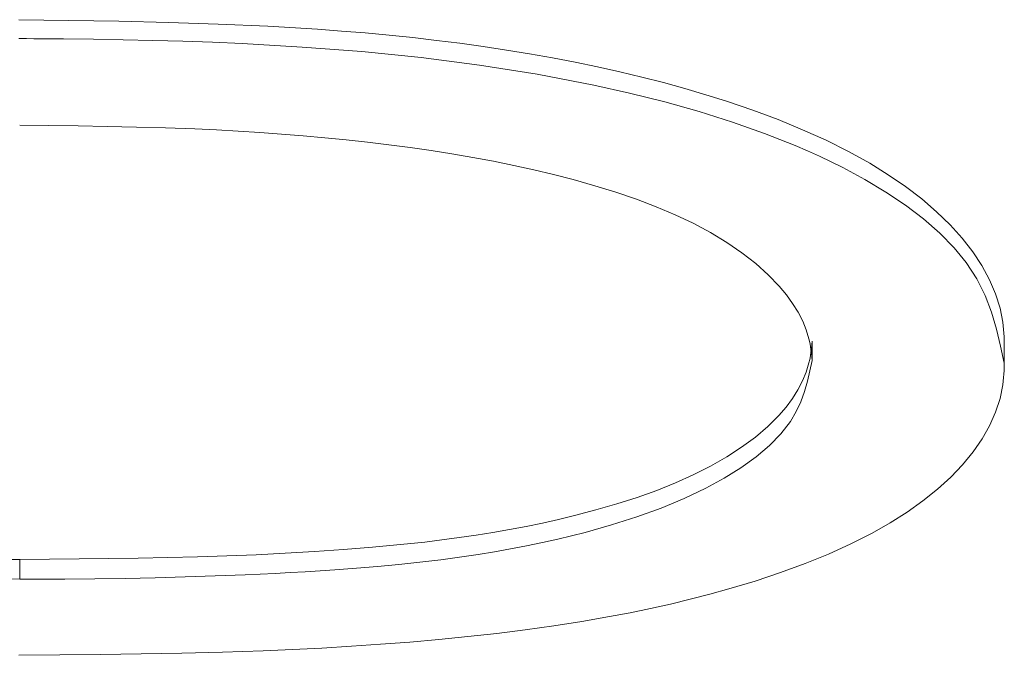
# Model space of a CAD drawing. Extents: x 193 to 943, y 26 to 526.
# Tile 84 of 256: x 362.9619 to 363.0175, y 91.083 to 91.119. Entities that reach past the tile are written whole.
import ezdxf

# ---------------------------------------------------------------- set-up
doc = ezdxf.new("R2010")
doc.units = 0
doc.layers.get('0').update_dxf_attribs({"lineweight": 25})
doc.layers.add('KG4_HLS_SYA', color=7, linetype='Continuous', lineweight=25)

# ---------------------------------------------------------------- blocks, each defined once
blk = doc.blocks.new('Spline-A069HWQ27N', base_point=(362.961823, 91.100624))
at = {"color": 0, "lineweight": -2}
for p, q in [((362.964654, 91.118913), (362.961834, 91.118954)), ((362.967473, 91.118864), (362.964654, 91.118913)), ((362.970289, 91.118798), (362.967473, 91.118864)), ((362.973099, 91.118706), (362.970289, 91.118798)), ((362.975903, 91.11858), (362.973099, 91.118706)), ((362.978699, 91.118412), (362.975903, 91.11858)), ((362.980051, 91.118313), (362.978699, 91.118412)), ((362.981399, 91.118201), (362.980051, 91.118313)), ((362.982743, 91.118076), (362.981399, 91.118201)), ((362.984082, 91.117938), (362.982743, 91.118076)), ((362.985416, 91.117785), (362.984082, 91.117938)), ((362.986743, 91.117618), (362.985416, 91.117785)), ((362.988065, 91.117435), (362.986743, 91.117618)), ((362.989378, 91.117237), (362.988065, 91.117435)), ((362.990682, 91.117023), (362.989378, 91.117237)), ((362.991976, 91.116793), (362.990682, 91.117023)), ((362.993257, 91.116547), (362.991976, 91.116793)), ((362.994527, 91.116285), (362.993257, 91.116547)), ((362.995783, 91.116005), (362.994527, 91.116285)), ((362.997024, 91.115709), (362.995783, 91.116005)), ((362.998248, 91.115395), (362.997024, 91.115709)), ((362.999455, 91.115063), (362.998248, 91.115395)), ((363.000642, 91.114713), (362.999455, 91.115063)), ((363.001809, 91.114345), (363.000642, 91.114713)), ((363.003289, 91.11384), (363.001809, 91.114345)), ((363.004725, 91.113303), (363.003289, 91.11384)), ((363.006111, 91.112734), (363.004725, 91.113303)), ((363.00744, 91.112134), (363.006111, 91.112734)), ((363.008706, 91.111502), (363.00744, 91.112134)), ((363.009902, 91.110838), (363.008706, 91.111502)), ((363.010952, 91.110189), (363.009902, 91.110838)), ((363.011933, 91.109515), (363.010952, 91.110189)), ((363.012843, 91.108817), (363.011933, 91.109515)), ((363.013679, 91.108098), (363.012843, 91.108817)), ((363.014439, 91.10736), (363.013679, 91.108098)), ((363.015121, 91.106604), (363.014439, 91.10736)), ((363.015723, 91.105833), (363.015121, 91.106604)), ((363.016242, 91.105049), (363.015723, 91.105833)), ((363.016674, 91.104256), (363.016242, 91.105049)), ((363.017017, 91.103456), (363.016674, 91.104256)), ((363.017267, 91.102652), (363.017017, 91.103456)), ((363.017421, 91.101847), (363.017267, 91.102652)), ((363.017445, 91.101643), (363.017421, 91.101847)), ((363.017464, 91.101439), (363.017445, 91.101643)), ((363.017478, 91.101235), (363.017464, 91.101439)), ((363.017489, 91.101031), (363.017478, 91.101235)), ((363.017498, 91.100827), (363.017489, 91.101031)), ((363.017506, 91.100623), (363.017498, 91.100827))]:
    blk.add_line(p, q, dxfattribs=at)
blk = doc.blocks.new('Spline-A069HWR87N', base_point=(362.961823, 91.099525))
at = {"color": 0, "lineweight": -2}
for p, q in [((362.961834, 91.117886), (362.962254, 91.117883)), ((362.962254, 91.117883), (362.962675, 91.11788)), ((362.962675, 91.11788), (362.963096, 91.117877)), ((362.963096, 91.117877), (362.963517, 91.117873)), ((362.963517, 91.117873), (362.963938, 91.11787)), ((362.963938, 91.11787), (362.964358, 91.117866)), ((362.964358, 91.117866), (362.966042, 91.117846)), ((362.966042, 91.117846), (362.967724, 91.117818)), ((362.967724, 91.117818), (362.969406, 91.117781)), ((362.969406, 91.117781), (362.971088, 91.117734)), ((362.971088, 91.117734), (362.972769, 91.117674)), ((362.972769, 91.117674), (362.97445, 91.117601)), ((362.97445, 91.117601), (362.977836, 91.117408)), ((362.977836, 91.117408), (362.981208, 91.117146)), ((362.981208, 91.117146), (362.984554, 91.116809)), ((362.984554, 91.116809), (362.987861, 91.116387)), ((362.987861, 91.116387), (362.991118, 91.115873)), ((362.991118, 91.115873), (362.994311, 91.11526)), ((362.994311, 91.11526), (362.996339, 91.114806)), ((362.996339, 91.114806), (362.998327, 91.114307)), ((362.998327, 91.114307), (363.000265, 91.113761)), ((363.000265, 91.113761), (363.002145, 91.113168)), ((363.002145, 91.113168), (363.003957, 91.112528)), ((363.003957, 91.112528), (363.005693, 91.11184)), ((363.005693, 91.11184), (363.006386, 91.111542)), ((363.006386, 91.111542), (363.007065, 91.111235)), ((363.007065, 91.111235), (363.007728, 91.110919)), ((363.007728, 91.110919), (363.008376, 91.110595)), ((363.008376, 91.110595), (363.009007, 91.110263)), ((363.009007, 91.110263), (363.009623, 91.109922)), ((363.009623, 91.109922), (363.010812, 91.109208)), ((363.010812, 91.109208), (363.011923, 91.108462)), ((363.011923, 91.108462), (363.012944, 91.107688)), ((363.012944, 91.107688), (363.013865, 91.106888)), ((363.013865, 91.106888), (363.014674, 91.106065)), ((363.014674, 91.106065), (363.01536, 91.105224)), ((363.01536, 91.105224), (363.015954, 91.104303)), ((363.015954, 91.104303), (363.016419, 91.103366)), ((363.016419, 91.103366), (363.016781, 91.102417)), ((363.016781, 91.102417), (363.017066, 91.10146)), ((363.017066, 91.10146), (363.017299, 91.100496)), ((363.017299, 91.100496), (363.017506, 91.099529))]:
    blk.add_line(p, q, dxfattribs=at)
blk = doc.blocks.new('Spline-A069HWRA7N', base_point=(362.961884, 91.087326))
at = {"color": 0, "lineweight": -2}
for p, q in [((363.006524, 91.099097), (363.006652, 91.099683)), ((363.006383, 91.098514), (363.006524, 91.099097)), ((363.006216, 91.097934), (363.006383, 91.098514)), ((363.006008, 91.09736), (363.006216, 91.097934)), ((363.005747, 91.096795), (363.006008, 91.09736)), ((363.005419, 91.096239), (363.005747, 91.096795)), ((363.004889, 91.095549), (363.005419, 91.096239)), ((363.004239, 91.09488), (363.004889, 91.095549)), ((363.003479, 91.094236), (363.004239, 91.09488)), ((363.002621, 91.093619), (363.003479, 91.094236)), ((363.001675, 91.093031), (363.002621, 91.093619)), ((363.000651, 91.092475), (363.001675, 91.093031)), ((362.999423, 91.091891), (363.000651, 91.092475)), ((362.998118, 91.091349), (362.999423, 91.091891)), ((362.99531, 91.090389), (362.996745, 91.090848)), ((362.996745, 91.090848), (362.998118, 91.091349)), ((362.993822, 91.089969), (362.99531, 91.090389)), ((362.992288, 91.089589), (362.993822, 91.089969)), ((362.989613, 91.089034), (362.990515, 91.089207)), ((362.990515, 91.089207), (362.991407, 91.089392)), ((362.991407, 91.089392), (362.992288, 91.089589)), ((362.985677, 91.088426), (362.986851, 91.088584)), ((362.986851, 91.088584), (362.98778, 91.088723)), ((362.98778, 91.088723), (362.988701, 91.088873)), ((362.988701, 91.088873), (362.989613, 91.089034)), ((362.980896, 91.087941), (362.982101, 91.088042)), ((362.982101, 91.088042), (362.9833, 91.088156)), ((362.9833, 91.088156), (362.984493, 91.088283)), ((362.984493, 91.088283), (362.985677, 91.088426)), ((362.971228, 91.087453), (362.972926, 91.087509)), ((362.972926, 91.087509), (362.974621, 91.087575)), ((362.974621, 91.087575), (362.975467, 91.087612)), ((362.975467, 91.087612), (362.976313, 91.087652)), ((362.976313, 91.087652), (362.977158, 91.087696)), ((362.977158, 91.087696), (362.978002, 91.087743)), ((362.978002, 91.087743), (362.978845, 91.087795)), ((362.978845, 91.087795), (362.979687, 91.087851)), ((362.979687, 91.087851), (362.980896, 91.087941)), ((362.961876, 91.087328), (362.962301, 91.087328)), ((362.962301, 91.087328), (362.962726, 91.087329)), ((362.962726, 91.087329), (362.963151, 91.08733)), ((362.963151, 91.08733), (362.963576, 91.087331)), ((362.963576, 91.087331), (362.964001, 91.087332)), ((362.964001, 91.087332), (362.964426, 91.087335)), ((362.964426, 91.087335), (362.966127, 91.087349)), ((362.966127, 91.087349), (362.967828, 91.087373)), ((362.967828, 91.087373), (362.969529, 91.087408)), ((362.969529, 91.087408), (362.971228, 91.087453))]:
    blk.add_line(p, q, dxfattribs=at)
blk = doc.blocks.new('Spline-A069HWRC7N', base_point=(362.917114, 91.087326))
at = {"color": 0, "lineweight": -2}
for p, q in [((362.9171, 91.099683), (362.917121, 91.099478)), ((362.917121, 91.099478), (362.917144, 91.099272)), ((362.917144, 91.099272), (362.91717, 91.099067)), ((362.91717, 91.099067), (362.9172, 91.098863)), ((362.9172, 91.098863), (362.917237, 91.098659)), ((362.917237, 91.098659), (362.917281, 91.098455)), ((362.917281, 91.098455), (362.917439, 91.097932)), ((362.917439, 91.097932), (362.917656, 91.097414)), ((362.917656, 91.097414), (362.91793, 91.096903)), ((362.91793, 91.096903), (362.918259, 91.096399)), ((362.918259, 91.096399), (362.91864, 91.095904)), ((362.91864, 91.095904), (362.91907, 91.09542)), ((362.91907, 91.09542), (362.919684, 91.094818)), ((362.919684, 91.094818), (362.920371, 91.094236)), ((362.920371, 91.094236), (362.921127, 91.093675)), ((362.921127, 91.093675), (362.92195, 91.093138)), ((362.92195, 91.093138), (362.922838, 91.092626)), ((362.922838, 91.092626), (362.923787, 91.09214)), ((362.923787, 91.09214), (362.924787, 91.091686)), ((362.924787, 91.091686), (362.92584, 91.09126)), ((362.92584, 91.09126), (362.926941, 91.090861)), ((362.926941, 91.090861), (362.928083, 91.090489)), ((362.928083, 91.090489), (362.929263, 91.090142)), ((362.929263, 91.090142), (362.930475, 91.089822)), ((362.930475, 91.089822), (362.931393, 91.0896)), ((362.931393, 91.0896), (362.932326, 91.089392)), ((362.932326, 91.089392), (362.933271, 91.089197)), ((362.933271, 91.089197), (362.934227, 91.089016)), ((362.934227, 91.089016), (362.935195, 91.088848)), ((362.935195, 91.088848), (362.936172, 91.088693)), ((362.936172, 91.088693), (362.937157, 91.088551)), ((362.937157, 91.088551), (362.938151, 91.08842)), ((362.938151, 91.08842), (362.93915, 91.088301)), ((362.93915, 91.088301), (362.940156, 91.088191)), ((362.940156, 91.088191), (362.941166, 91.088092)), ((362.941166, 91.088092), (362.942181, 91.088001)), ((362.942181, 91.088001), (362.943798, 91.087872)), ((362.943798, 91.087872), (362.94542, 91.087761)), ((362.94542, 91.087761), (362.947048, 91.087668)), ((362.947048, 91.087668), (362.94868, 91.087589)), ((362.94868, 91.087589), (362.950315, 91.087525)), ((362.950315, 91.087525), (362.951952, 91.087473)), ((362.951952, 91.087473), (362.953604, 91.087431)), ((362.953604, 91.087431), (362.955258, 91.087399)), ((362.955258, 91.087399), (362.956912, 91.087375)), ((362.956912, 91.087375), (362.958566, 91.087356)), ((362.958566, 91.087356), (362.960221, 91.087341)), ((362.960221, 91.087341), (362.961876, 91.087328))]:
    blk.add_line(p, q, dxfattribs=at)
blk = doc.blocks.new('Spline-A069HWRI7N', base_point=(362.961884, 91.099686))
at = {"color": 0, "lineweight": -2}
for p, q in [((362.963527, 91.112968), (362.961876, 91.112986)), ((362.965177, 91.112947), (362.963527, 91.112968)), ((362.966827, 91.11292), (362.965177, 91.112947)), ((362.968475, 91.112885), (362.966827, 91.11292)), ((362.970123, 91.112838), (362.968475, 91.112885)), ((362.971768, 91.112777), (362.970123, 91.112838)), ((362.972997, 91.112721), (362.971768, 91.112777)), ((362.974225, 91.112655), (362.972997, 91.112721)), ((362.97545, 91.112578), (362.974225, 91.112655)), ((362.976673, 91.112491), (362.97545, 91.112578)), ((362.977893, 91.112393), (362.976673, 91.112491)), ((362.97911, 91.112284), (362.977893, 91.112393)), ((362.980323, 91.112164), (362.97911, 91.112284)), ((362.981532, 91.112031), (362.980323, 91.112164)), ((362.982735, 91.111886), (362.981532, 91.112031)), ((362.983932, 91.111727), (362.982735, 91.111886)), ((362.985121, 91.111555), (362.983932, 91.111727)), ((362.986301, 91.111369), (362.985121, 91.111555)), ((362.987475, 91.111167), (362.986301, 91.111369)), ((362.988637, 91.110951), (362.987475, 91.111167)), ((362.989787, 91.110718), (362.988637, 91.110951)), ((362.990924, 91.110468), (362.989787, 91.110718)), ((362.992045, 91.1102), (362.990924, 91.110468)), ((362.99315, 91.109914), (362.992045, 91.1102)), ((362.994372, 91.109569), (362.99315, 91.109914)), ((362.995565, 91.109198), (362.994372, 91.109569)), ((362.996723, 91.108802), (362.995565, 91.109198)), ((362.997839, 91.108378), (362.996723, 91.108802)), ((362.998908, 91.107926), (362.997839, 91.108378)), ((362.999923, 91.107445), (362.998908, 91.107926)), ((363.000912, 91.106916), (362.999923, 91.107445)), ((363.001834, 91.106358), (363.000912, 91.106916)), ((363.002685, 91.105773), (363.001834, 91.106358)), ((363.003464, 91.105164), (363.002685, 91.105773)), ((363.004166, 91.104534), (363.003464, 91.105164)), ((363.004789, 91.103886), (363.004166, 91.104534)), ((363.005191, 91.103403), (363.004789, 91.103886)), ((363.005548, 91.102914), (363.005191, 91.103403)), ((363.005856, 91.102418), (363.005548, 91.102914)), ((363.006114, 91.101917), (363.005856, 91.102418)), ((363.006319, 91.101413), (363.006114, 91.101917)), ((363.006469, 91.100905), (363.006319, 91.101413)), ((363.006513, 91.100702), (363.006469, 91.100905)), ((363.00655, 91.100498), (363.006513, 91.100702)), ((363.006581, 91.100295), (363.00655, 91.100498)), ((363.006607, 91.100091), (363.006581, 91.100295)), ((363.00663, 91.099887), (363.006607, 91.100091)), ((363.006652, 91.099683), (363.00663, 91.099887))]:
    blk.add_line(p, q, dxfattribs=at)
blk = doc.blocks.new('Spline-A069HWRO7N', base_point=(362.961823, 91.083023))
at = {"color": 0, "lineweight": -2}
for p, q in [((363.017498, 91.099326), (363.017489, 91.099123)), ((363.017506, 91.099529), (363.017498, 91.099326)), ((363.017463, 91.098717), (363.017444, 91.098514)), ((363.017478, 91.098919), (363.017463, 91.098717)), ((363.017489, 91.099123), (363.017478, 91.098919)), ((363.01742, 91.098311), (363.017266, 91.097534)), ((363.017444, 91.098514), (363.01742, 91.098311)), ((363.017266, 91.097534), (363.017017, 91.096763)), ((363.017017, 91.096763), (363.016677, 91.096002)), ((363.016677, 91.096002), (363.01625, 91.095252)), ((363.01625, 91.095252), (363.015738, 91.094516)), ((363.015738, 91.094516), (363.015145, 91.093797)), ((363.015145, 91.093797), (363.014476, 91.093096)), ((363.014476, 91.093096), (363.013731, 91.092416)), ((363.013731, 91.092416), (363.012912, 91.091757)), ((363.012912, 91.091757), (363.012022, 91.091121)), ((363.012022, 91.091121), (363.011062, 91.09051)), ((363.011062, 91.09051), (363.010035, 91.089925)), ((363.010035, 91.089925), (363.008842, 91.089319)), ((363.008842, 91.089319), (363.007579, 91.088746)), ((363.007579, 91.088746), (363.006251, 91.088205)), ((363.006251, 91.088205), (363.004865, 91.087696)), ((363.004865, 91.087696), (363.003428, 91.087219)), ((363.003428, 91.087219), (363.001946, 91.086774)), ((363.000863, 91.086474), (362.999762, 91.086191)), ((363.001946, 91.086774), (363.000863, 91.086474)), ((362.998644, 91.085922), (362.997509, 91.08567)), ((362.999762, 91.086191), (362.998644, 91.085922)), ((362.996359, 91.085432), (362.995195, 91.085209)), ((362.997509, 91.08567), (362.996359, 91.085432)), ((362.992046, 91.084688), (362.990444, 91.084464)), ((362.993631, 91.084936), (362.992046, 91.084688)), ((362.995195, 91.085209), (362.993631, 91.084936)), ((362.988827, 91.084261), (362.987197, 91.084079)), ((362.990444, 91.084464), (362.988827, 91.084261)), ((362.982267, 91.083644), (362.980614, 91.083532)), ((362.983915, 91.083772), (362.982267, 91.083644)), ((362.985557, 91.083916), (362.983915, 91.083772)), ((362.987197, 91.084079), (362.985557, 91.083916)), ((362.964136, 91.083043), (362.961834, 91.083021)), ((362.966439, 91.083068), (362.964136, 91.083043)), ((362.96874, 91.083101), (362.966439, 91.083068)), ((362.97104, 91.083145), (362.96874, 91.083101)), ((362.973337, 91.083204), (362.97104, 91.083145)), ((362.975632, 91.083282), (362.973337, 91.083204)), ((362.977295, 91.083352), (362.975632, 91.083282)), ((362.978956, 91.083435), (362.977295, 91.083352)), ((362.980614, 91.083532), (362.978956, 91.083435))]:
    blk.add_line(p, q, dxfattribs=at)
blk = doc.blocks.new('Spline-A069HWRQ7N', base_point=(362.917114, 91.08844))
at = {"color": 0, "lineweight": -2}
for p, q in [((362.917255, 91.100151), (362.9171, 91.100777)), ((362.917424, 91.099527), (362.917255, 91.100151)), ((362.917624, 91.098908), (362.917424, 91.099527)), ((362.917868, 91.098296), (362.917624, 91.098908)), ((362.918173, 91.097695), (362.917868, 91.098296)), ((362.918552, 91.097105), (362.918173, 91.097695)), ((362.9191, 91.096441), (362.918552, 91.097105)), ((362.919759, 91.095798), (362.9191, 91.096441)), ((362.920519, 91.095179), (362.919759, 91.095798)), ((362.921371, 91.094585), (362.920519, 91.095179)), ((362.922304, 91.09402), (362.921371, 91.094585)), ((362.92331, 91.093485), (362.922304, 91.09402)), ((362.924465, 91.092943), (362.92331, 91.093485)), ((362.925686, 91.092437), (362.924465, 91.092943)), ((362.926967, 91.091969), (362.925686, 91.092437)), ((362.928303, 91.091536), (362.926967, 91.091969)), ((362.929686, 91.091139), (362.928303, 91.091536)), ((362.931112, 91.090776), (362.929686, 91.091139)), ((362.931998, 91.090573), (362.931112, 91.090776)), ((362.932896, 91.090382), (362.931998, 91.090573)), ((362.933806, 91.090204), (362.932896, 91.090382)), ((362.934727, 91.090037), (362.933806, 91.090204)), ((362.935656, 91.089882), (362.934727, 91.090037)), ((362.936595, 91.089739), (362.935656, 91.089882)), ((362.937818, 91.089571), (362.936595, 91.089739)), ((362.939052, 91.08942), (362.937818, 91.089571)), ((362.940296, 91.089285), (362.939052, 91.08942)), ((362.941547, 91.089165), (362.940296, 91.089285)), ((362.942804, 91.089059), (362.941547, 91.089165)), ((362.944065, 91.088964), (362.942804, 91.089059)), ((362.944907, 91.088907), (362.944065, 91.088964)), ((362.94575, 91.088854), (362.944907, 91.088907)), ((362.946594, 91.088806), (362.94575, 91.088854)), ((362.947439, 91.088761), (362.946594, 91.088806)), ((362.948284, 91.08872), (362.947439, 91.088761)), ((362.949131, 91.088683), (362.948284, 91.08872)), ((362.950826, 91.088616), (362.949131, 91.088683)), ((362.952524, 91.088561), (362.950826, 91.088616)), ((362.954223, 91.088517), (362.952524, 91.088561)), ((362.955923, 91.088483), (362.954223, 91.088517)), ((362.957624, 91.08846), (362.955923, 91.088483)), ((362.959326, 91.088446), (362.957624, 91.08846)), ((362.959751, 91.088444), (362.959326, 91.088446)), ((362.960176, 91.088443), (362.959751, 91.088444)), ((362.960601, 91.088441), (362.960176, 91.088443)), ((362.961026, 91.088441), (362.960601, 91.088441)), ((362.961451, 91.08844), (362.961026, 91.088441)), ((362.961876, 91.088439), (362.961451, 91.08844))]:
    blk.add_line(p, q, dxfattribs=at)
blk = doc.blocks.new('Spline-A069HWRS7N', base_point=(362.961884, 91.08844))
at = {"color": 0, "lineweight": -2}
for p, q in [((363.006607, 91.100366), (363.006581, 91.100161)), ((363.00663, 91.100572), (363.006607, 91.100366)), ((363.006652, 91.100777), (363.00663, 91.100572)), ((363.006513, 91.099753), (363.006469, 91.099549)), ((363.00655, 91.099957), (363.006513, 91.099753)), ((363.006581, 91.100161), (363.00655, 91.099957)), ((363.006469, 91.099549), (363.006318, 91.099036)), ((363.006318, 91.099036), (363.006111, 91.098529)), ((363.006111, 91.098529), (363.005849, 91.098027)), ((363.005536, 91.097533), (363.005173, 91.097048)), ((363.005849, 91.098027), (363.005536, 91.097533)), ((363.005173, 91.097048), (363.004761, 91.096571)), ((363.004761, 91.096571), (363.00414, 91.095954)), ((363.00414, 91.095954), (363.003442, 91.095357)), ((363.003442, 91.095357), (363.002667, 91.094783)), ((363.002667, 91.094783), (363.001822, 91.094233)), ((363.001822, 91.094233), (363.000907, 91.093711)), ((363.000907, 91.093711), (362.999929, 91.093216)), ((362.999929, 91.093216), (362.998923, 91.092767)), ((362.998923, 91.092767), (362.997865, 91.092345)), ((362.99676, 91.09195), (362.995615, 91.091581)), ((362.997865, 91.092345), (362.99676, 91.09195)), ((362.995615, 91.091581), (362.994433, 91.091238)), ((362.993221, 91.09092), (362.992323, 91.090704)), ((362.994433, 91.091238), (362.993221, 91.09092)), ((362.990492, 91.09031), (362.989559, 91.090132)), ((362.991413, 91.090501), (362.990492, 91.09031)), ((362.992323, 91.090704), (362.991413, 91.090501)), ((362.987663, 91.089814), (362.986702, 91.089674)), ((362.988616, 91.089967), (362.987663, 91.089814)), ((362.989559, 91.090132), (362.988616, 91.089967)), ((362.981802, 91.08913), (362.980168, 91.088998)), ((362.982792, 91.089221), (362.981802, 91.08913)), ((362.983778, 91.089319), (362.982792, 91.089221)), ((362.984759, 91.089427), (362.983778, 91.089319)), ((362.985734, 91.089545), (362.984759, 91.089427)), ((362.986702, 91.089674), (362.985734, 91.089545)), ((362.971923, 91.088586), (362.97025, 91.088544)), ((362.973578, 91.08864), (362.971923, 91.088586)), ((362.975231, 91.088706), (362.973578, 91.08864)), ((362.976881, 91.088787), (362.975231, 91.088706)), ((362.978527, 91.088884), (362.976881, 91.088787)), ((362.980168, 91.088998), (362.978527, 91.088884)), ((362.963551, 91.088452), (362.961876, 91.088439)), ((362.965227, 91.088467), (362.963551, 91.088452)), ((362.966902, 91.088486), (362.965227, 91.088467)), ((362.968576, 91.088511), (362.966902, 91.088486)), ((362.97025, 91.088544), (362.968576, 91.088511))]:
    blk.add_line(p, q, dxfattribs=at)

msp = doc.modelspace()

# ---------------------------------------------------------------- linework, layer by layer
at = {"layer": 'KG4_HLS_SYA', "color": 8, "linetype": 'Continuous', "lineweight": 9, "ltscale": 0.13, "true_color": 0x808080}
for p, q in [((363.006652, 91.100777), (363.006652, 91.099683)), ((363.017506, 91.100623), (363.017506, 91.099529)), ((362.961876, 91.088439), (362.961876, 91.087328))]:
    msp.add_line(p, q, dxfattribs=at)

# ---------------------------------------------------------------- block references
for name, p in [('Spline-A069HWQ27N', (362.961823, 91.100624)), ('Spline-A069HWR87N', (362.961823, 91.099525)), ('Spline-A069HWRI7N', (362.961884, 91.099686)), ('Spline-A069HWRQ7N', (362.917114, 91.08844)), ('Spline-A069HWRS7N', (362.961884, 91.08844)), ('Spline-A069HWRC7N', (362.917114, 91.087326)), ('Spline-A069HWRO7N', (362.961823, 91.083023)), ('Spline-A069HWRA7N', (362.961884, 91.087326))]:
    msp.add_blockref(name, p, dxfattribs=at)

doc.saveas('drawing.dxf')
